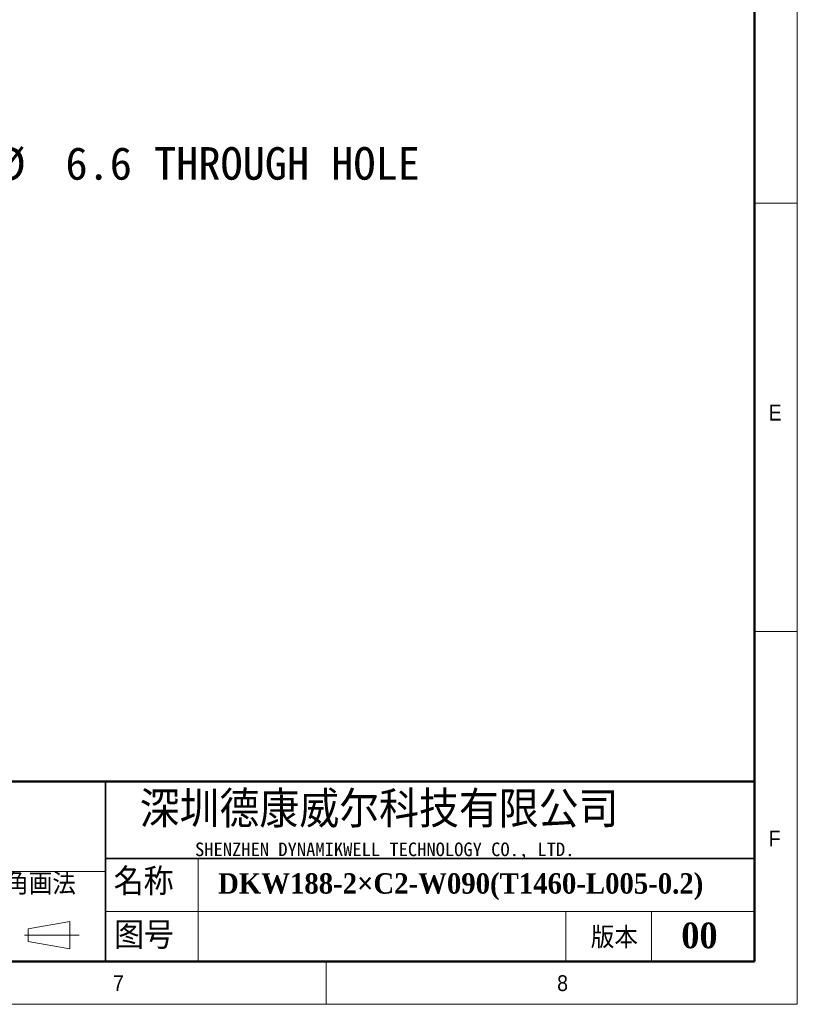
# Model space of a CAD drawing. Header units: millimetres. Extents: x 40 to 3320, y 40 to 2336.
# Tile 6 of 11: x 2594 to 3320, y 40 to 959. Entities that reach past the tile are written whole.
import ezdxf

# ---------------------------------------------------------------- set-up
doc = ezdxf.new("R2010")
doc.units = ezdxf.units.MM
doc.header["$LTSCALE"] = 8
doc.layers.add('DIMNS', color=7, linetype='Continuous')
doc.styles.add('SLDTEXTSTYLE0', font='Gothic.ttf', dxfattribs={"width": 0.913})
doc.styles.add('SLDTEXTSTYLE1', font='timesbd.ttf', dxfattribs={"width": 0.933})
doc.styles.add('SLDTEXTSTYLE3', font='txt', dxfattribs={"bigfont": 'bigfont'})
doc.styles.add('SLDTEXTSTYLE4', font='txt', dxfattribs={"bigfont": 'bigfont'})
doc.styles.add('SLDTEXTSTYLE5', font='txt')
doc.styles.add('SLDTEXTSTYLE7', font='txt')
doc.dimstyles.new('SLDDIMSTYLE8', dxfattribs={"dimtxt": 30.4, "dimasz": 16, "dimexe": 0, "dimexo": 0.0625, "dimgap": 7.6, "dimtad": 0, "dimtih": 1, "dimtoh": 1, "dimdec": 1, "dimrnd": 1e-09, "dimzin": 12, "dimdsep": 46, "dimtxsty": 'SLDTEXTSTYLE7', "dimsah": 1, "dimcen": 0, "dimadec": 0, "dimazin": 3, "dimtfac": 1, "dimtdec": 1, "dimtofl": 0, "dimtmove": 0, "dimatfit": 3, "dimfxl": 0, "dimfrac": 2, "dimtolj": 1, "dimtzin": 12, "dimarcsym": 0})

# ---------------------------------------------------------------- blocks, each defined once
blk = doc.blocks.new('_D_29')
at = {"layer": 'DIMNS'}
for p, q in [((2418, 755.83), (2457.97, 825.07)), ((2457.97, 825.07), (2489.97, 825.07))]:
    blk.add_line(p, q, dxfattribs=at)
blk.add_solid([(2418, 755.83), (2428.08, 768.49), (2423.92, 770.89)], dxfattribs=at)
at = {"layer": 'DIMNS', "char_height": 30.4, "attachment_point": 1, "style": 'SLDTEXTSTYLE7'}
for s, insert in [('38X ', (2489.97, 840.38)), ('%%c', (2569.1, 840.09)), (' 6.6 THROUGH HOLE', (2616.07, 840.38))]:
    blk.add_mtext(s, dxfattribs=dict(at, insert=insert))

msp = doc.modelspace()

# ---------------------------------------------------------------- linework, layer by layer
at = {"color": 7, "linetype": 'Continuous', "lineweight": 18}
for p, q in [((3320, 40), (3320, 2336)), ((3280, 2296), (3280, 80)), ((3280, 788), (3320, 788)), ((3280, 388), (3320, 388)), ((2760.7398642, 176), (2760.7398642, 80)), ((2201.4758613, 164), (2674.0064972, 164)), ((2674.0064972, 126.7204382), (3280, 126.7204382)), ((3104, 126.7204382), (3104, 80)), ((3184, 126.7204382), (3184, 80)), ((2601.9065866, 110.5499805), (2640.7500893, 117.2694797)), ((2601.9065866, 98.5499805), (2601.9065866, 110.5499805)), ((2640.7500893, 117.2694797), (2640.7500893, 91.683194)), ((2598.4402248, 104.5499805), (2649.5575626, 104.5499805)), ((2601.9065866, 98.5499805), (2640.7500893, 91.683194)), ((80, 80), (3280, 80)), ((984, 80), (3280, 80)), ((2880, 80), (2880, 40)), ((40, 40), (3320, 40))]:
    msp.add_line(p, q, dxfattribs=at)
at = {"color": 7, "linetype": 'Continuous', "lineweight": 50}
for p, q in [((3280, 2296), (3280, 80)), ((3280, 248), (1464, 248)), ((80, 80), (3280, 80))]:
    msp.add_line(p, q, dxfattribs=at)
at = {"color": 7, "linetype": 'Continuous', "lineweight": 35}
for p, q in [((2674.0064972, 248), (2674.0064972, 80)), ((2674.0064972, 176), (3280, 176))]:
    msp.add_line(p, q, dxfattribs=at)

# ---------------------------------------------------------------- texts
at = {"color": 7, "linetype": 'Continuous', "lineweight": 0}
for s, insert, char_height, attachment_point, style in [('E', (3293.3333333, 599.9106936), 14.8166667, 1, 'SLDTEXTSTYLE0'), ('深圳德康威尔科技有限公司', (2706.035275, 238.9403364), 33.866666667, 1, 'SLDTEXTSTYLE4'), ('F', (3293.3333333, 202.2338134), 14.8166667, 1, 'SLDTEXTSTYLE0'), ('SHENZHEN DYNAMIKWELL TECHNOLOGY CO., LTD.', (2757.7422597, 191.0601178), 12.7, 1, 'SLDTEXTSTYLE5'), ('名称', (2681.7878779, 167.243517), 25.4, 1, 'SLDTEXTSTYLE3'), ('DKW188-2×C2-W090(T1460-L005-0.2)', (2779.2438769, 162.3900317), 19.05, 1, 'SLDTEXTSTYLE1'), ('图号', (2682.128891, 117.170145), 25.4, 1, 'SLDTEXTSTYLE3'), ('版本', (3127.1953082, 112.3594717), 20, 1, 'SLDTEXTSTYLE3'), ('00', (3228.6372553, 116.3460171), 24, 2, 'SLDTEXTSTYLE1'), ('7', (2681.1653799, 67.1747364), 14.8166667, 1, 'SLDTEXTSTYLE0'), ('8', (3095.8188424, 67.1747364), 14.8166667, 1, 'SLDTEXTSTYLE0')]:
    msp.add_mtext(s, dxfattribs=dict(at, insert=insert, char_height=char_height, attachment_point=attachment_point, style=style))
at = {"layer": 'DIMNS', "color": 7, "insert": (2536.4839625, 162.4328436), "char_height": 20, "attachment_point": 1, "style": 'SLDTEXTSTYLE3'}
msp.add_mtext('第三角画法', dxfattribs=at)

# ---------------------------------------------------------------- dimensions: what is measured, and where the dimension line sits
at = {"layer": 'DIMNS'}
dim = msp.add_diameter_dim_2p(p1=(2414.6986833, 750.1134467), p2=(2417.9986833, 755.8292144), text='38X <> THROUGH HOLE\\P', dimstyle='SLDDIMSTYLE8', dxfattribs=at)
dim.commit()
dim.dimension.update_dxf_attribs({"geometry": '_D_29', "text_midpoint": (2740.8256311, 825.0683389), "dimtype": 163})

doc.saveas('drawing.dxf')
